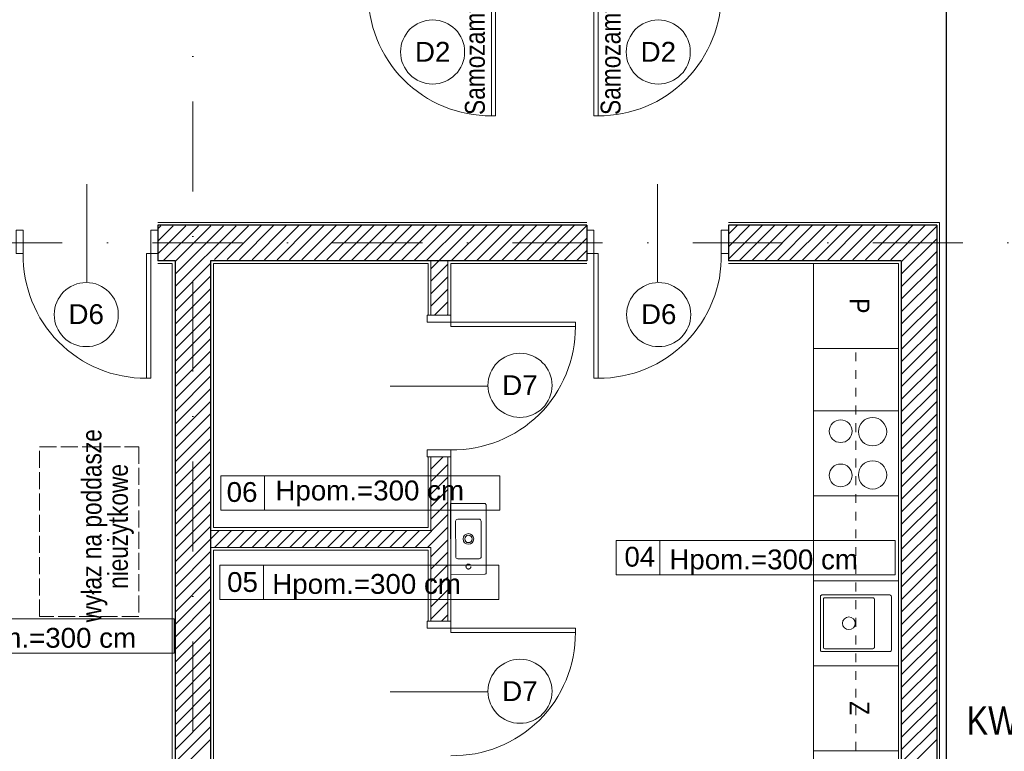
# Model space of a CAD drawing. Header units: metres. Extents: x 10441 to 19716, y -6570 to 1447.
# Tile 52 of 136: x 16121 to 16816, y -4167 to -3650. Entities that reach past the tile are written whole.
import ezdxf
from ezdxf.enums import TextEntityAlignment as Align

# ---------------------------------------------------------------- set-up
doc = ezdxf.new("R2010")
doc.units = ezdxf.units.M
doc.header["$MEASUREMENT"] = 0
for name, pattern in [('8', [0.5, 0.25, -0.25]), ('ACAD_ISO02W100', [15, 12, -3]), ('AM_DIN_F_W050', [6.25, 4.75, -1.5]), ('DASHDOT', [25.4, 12.7, -6.35, 0, -6.35])]:
    doc.linetypes.add(name, pattern=pattern)
for name, color, linetype, lineweight in [('#elektryczne', 8, 'Continuous', 20), ('_UWAGI', 8, 'Continuous', 70), ('A_DRZWI', 8, 'Continuous', 5), ('A_HACZE', 8, 'Continuous', 5), ('A_OPISY', 8, 'Continuous', 18), ('A_OSIE', 8, 'Continuous', 13), ('A_OZACZENIE DRZWI', 8, 'Continuous', 13), ('A_OZNACZENIA OKIEN', 8, 'Continuous', 13), ('A_PROJEKTOWANE ŚCIANY MUROWANE NOŚNE', 8, 'Continuous', 30), ('A_SCIANY DZIALOWE', 8, 'Continuous', 15), ('A_SCIANY DZIALOWE GK', 8, 'Continuous', 5), ('A_TABELKI POM.', 8, 'Continuous', 20), ('A_TYNK', 8, 'Continuous', 5), ('A_WYMIARY WEWNETRZNE', 8, 'Continuous', 18), ('A_WYPOSAZENIE', 8, 'Continuous', 5), ('A_WYPOSAŻENIE SANITARNE', 8, 'Continuous', 5), ('EB_CCTV', 4, 'Continuous', 5)]:
    doc.layers.add(name, color=color, linetype=linetype, lineweight=lineweight)
doc.layers.add('A_PPOŻ', color=8, linetype='Continuous')
doc.styles.add('ARIAL', font='arial.ttf')
doc.styles.add('GENERATED_STYLE_2', font='ARIALN.TTF')
doc.styles.add('m1_romans', font='romans.shx', dxfattribs={"width": 0.8})
doc.styles.add('opisy okien', font='txt', dxfattribs={"height": 15})

# ---------------------------------------------------------------- blocks, each defined once
blk = doc.blocks.new('podkład')
at = {"layer": '_UWAGI', "color": 8, "linetype": 'ACAD_ISO02W100', "lineweight": 5}
for p, q in [((11953.18, -1827.04), (11953.18, -1707.04)), ((11953.18, -1707.04), (12023.18, -1707.04)), ((12023.18, -1707.04), (12023.18, -1827.04)), ((12023.18, -1827.04), (11953.18, -1827.04))]:
    blk.add_line(p, q, dxfattribs=at)
at = {"layer": 'A_DRZWI', "color": 8, "ltscale": 2}
for points in [[(12275.03, -1473.45), (12272.03, -1473.45), (12272.03, -1385.45), (12275.03, -1385.45)], [(12344.3, -1473.45), (12347.3, -1473.45), (12347.3, -1385.45), (12344.3, -1385.45)], [(11936.6, -1554.21), (11941.6, -1554.21), (11941.6, -1570.71), (11936.6, -1570.71)], [(12031.6, -1554.21), (12036.6, -1554.21), (12036.6, -1570.71), (12031.6, -1570.71)], [(12344.3, -1554.21), (12339.3, -1554.21), (12339.3, -1570.71), (12344.3, -1570.71)], [(12439.3, -1554.21), (12434.3, -1554.21), (12434.3, -1570.71), (12439.3, -1570.71)], [(12031.6, -1658.71), (12028.6, -1658.71), (12028.6, -1570.71), (12031.6, -1570.71)], [(12344.3, -1658.71), (12347.3, -1658.71), (12347.3, -1570.71), (12344.3, -1570.71)], [(12226.8, -1619.2), (12226.8, -1614.2), (12243.3, -1614.2), (12243.3, -1619.2)], [(12331.3, -1619.2), (12331.3, -1622.2), (12243.3, -1622.2), (12243.3, -1619.2)], [(12226.8, -1714.2), (12226.8, -1709.2), (12243.3, -1709.2), (12243.3, -1714.2)], [(12226.8, -1835.2), (12226.8, -1830.2), (12243.3, -1830.2), (12243.3, -1835.2)], [(12331.3, -1835.2), (12331.3, -1838.2), (12243.3, -1838.2), (12243.3, -1835.2)]]:
    blk.add_lwpolyline(points, close=True, dxfattribs=at)
for centre, start, end in [((12271.33, -1387.11), 178.9011, 270.46377), ((12348, -1387.11), 269.53623, 1.0989), ((12027.9, -1572.36), 178.90129, 270.46395), ((12348, -1572.36), 269.53623, 1.0989), ((12244.96, -1622.9), 268.90107, 0.46373), ((12244.96, -1838.9), 268.90107, 0.46373)]:
    blk.add_arc(centre, 86.32, start, end, dxfattribs=at)
at = {"layer": 'A_HACZE', "color": 8, "linetype": 'Continuous'}
for p, q in [((12056.37, -1551.04), (12036.6, -1570.81)), ((12047.52, -1551.06), (12036.6, -1561.97)), ((12038.67, -1551.07), (12036.6, -1553.13)), ((12065.22, -1551.03), (12040.8, -1575.46)), ((12091.77, -1551), (12048.8, -1593.97)), ((12082.92, -1551.01), (12048.8, -1585.13)), ((12074.07, -1551.02), (12048.8, -1576.29)), ((12100.62, -1550.99), (12076.64, -1574.96)), ((12109.47, -1550.98), (12085.46, -1574.99)), ((12118.32, -1550.97), (12094.27, -1575.01)), ((12127.17, -1550.96), (12103.09, -1575.04)), ((12136.02, -1550.95), (12111.9, -1575.06)), ((12144.86, -1550.94), (12120.71, -1575.09)), ((12153.71, -1550.93), (12129.53, -1575.11)), ((12162.56, -1550.91), (12138.34, -1575.14)), ((12171.41, -1550.9), (12147.16, -1575.16)), ((12180.26, -1550.89), (12155.97, -1575.19)), ((12189.11, -1550.88), (12164.78, -1575.21)), ((12197.96, -1550.87), (12173.6, -1575.24)), ((12206.81, -1550.86), (12182.41, -1575.26)), ((12215.66, -1550.85), (12191.23, -1575.29)), ((12224.51, -1550.84), (12200.04, -1575.31)), ((12233.36, -1550.83), (12208.86, -1575.33)), ((12242.21, -1550.82), (12217.67, -1575.36)), ((12251.06, -1550.81), (12226.48, -1575.38)), ((12259.91, -1550.8), (12235.3, -1575.41)), ((12268.76, -1550.79), (12244.11, -1575.43)), ((12277.61, -1550.77), (12252.93, -1575.46)), ((12286.46, -1550.76), (12261.74, -1575.48)), ((12295.31, -1550.75), (12270.55, -1575.51)), ((12304.16, -1550.74), (12279.37, -1575.53)), ((12313.01, -1550.73), (12288.18, -1575.56)), ((12321.86, -1550.72), (12297, -1575.58)), ((12330.71, -1550.71), (12305.81, -1575.61)), ((12339.3, -1550.95), (12314.63, -1575.63)), ((12463.3, -1550.7), (12439.3, -1574.7)), ((12454.46, -1550.7), (12439.3, -1565.86)), ((12445.62, -1550.7), (12439.3, -1557.02)), ((12472.14, -1550.7), (12447.19, -1575.65)), ((12480.98, -1550.7), (12456.08, -1575.6)), ((12489.82, -1550.7), (12464.97, -1575.54)), ((12498.66, -1550.7), (12473.87, -1575.49)), ((12507.49, -1550.7), (12482.76, -1575.43)), ((12516.33, -1550.7), (12491.65, -1575.38)), ((12525.17, -1550.7), (12500.54, -1575.33)), ((12534.01, -1550.7), (12509.44, -1575.27)), ((12542.85, -1550.7), (12518.33, -1575.22)), ((12551.69, -1550.7), (12527.22, -1575.16)), ((12560.53, -1550.7), (12536.12, -1575.11)), ((12569.37, -1550.7), (12545.01, -1575.06)), ((12578.21, -1550.7), (12553.9, -1575)), ((12586.3, -1551.44), (12561.3, -1576.44)), ((12339.3, -1559.79), (12323.44, -1575.65)), ((12586.3, -1560.28), (12561.3, -1585.28)), ((12339.3, -1568.63), (12332.25, -1575.68)), ((12586.3, -1569.12), (12561.3, -1594.12)), ((12235.01, -1575.7), (12229.3, -1581.41)), ((12073.8, -1577.81), (12048.8, -1602.81)), ((12241.3, -1578.24), (12229.3, -1590.24)), ((12586.3, -1577.96), (12561.3, -1602.96)), ((12073.8, -1586.64), (12048.8, -1611.64)), ((12241.3, -1587.08), (12229.3, -1599.08)), ((12586.3, -1586.8), (12561.3, -1611.8)), ((12073.8, -1595.48), (12048.8, -1620.48)), ((12241.3, -1595.92), (12229.3, -1607.92)), ((12586.3, -1595.64), (12561.3, -1620.64)), ((12073.8, -1604.32), (12048.8, -1629.32)), ((12241.3, -1604.76), (12231.86, -1614.2)), ((12586.3, -1604.48), (12561.3, -1629.48)), ((12073.8, -1613.16), (12048.8, -1638.16)), ((12241.3, -1613.6), (12240.7, -1614.2)), ((12586.3, -1613.31), (12561.3, -1638.31)), ((12073.8, -1622), (12048.8, -1647)), ((12586.3, -1622.15), (12561.3, -1647.15)), ((12073.8, -1630.84), (12048.8, -1655.84)), ((12586.3, -1630.99), (12561.3, -1655.99)), ((12073.8, -1639.68), (12048.8, -1664.68)), ((12586.3, -1639.83), (12561.3, -1664.83)), ((12073.8, -1648.52), (12048.8, -1673.52)), ((12586.3, -1648.67), (12561.3, -1673.67)), ((12073.8, -1657.36), (12048.8, -1682.35)), ((12586.3, -1657.51), (12561.3, -1682.51)), ((12073.8, -1666.19), (12048.8, -1691.19)), ((12586.3, -1666.35), (12561.3, -1691.35)), ((12073.8, -1675.03), (12048.8, -1700.03)), ((12586.3, -1675.19), (12561.3, -1700.19)), ((12073.8, -1683.87), (12048.8, -1708.87)), ((12586.3, -1684.02), (12561.3, -1709.02)), ((12073.8, -1692.71), (12048.8, -1717.71)), ((12586.3, -1692.86), (12561.3, -1717.86)), ((12073.8, -1701.55), (12048.8, -1726.55)), ((12586.3, -1701.7), (12561.3, -1726.7)), ((12073.8, -1710.39), (12048.8, -1735.39)), ((12237.93, -1714.2), (12229.3, -1722.83)), ((12586.3, -1710.54), (12561.3, -1735.54)), ((12073.8, -1719.23), (12048.8, -1744.23)), ((12241.3, -1719.67), (12229.3, -1731.67)), ((12586.3, -1719.38), (12561.3, -1744.38)), ((12073.8, -1728.07), (12048.8, -1753.07)), ((12241.3, -1728.5), (12229.3, -1740.5)), ((12586.3, -1728.22), (12561.3, -1753.22)), ((12073.8, -1736.91), (12048.8, -1761.9)), ((12586.3, -1737.06), (12561.3, -1762.06)), ((12241.3, -1737.34), (12229.3, -1749.34)), ((12073.8, -1745.74), (12048.8, -1770.74)), ((12241.3, -1746.18), (12229.3, -1758.18)), ((12586.3, -1745.9), (12561.3, -1770.9)), ((12073.8, -1754.58), (12048.8, -1779.58)), ((12241.3, -1755.02), (12218.12, -1778.2)), ((12586.3, -1754.74), (12561.3, -1779.74)), ((12073.8, -1763.42), (12048.8, -1788.42)), ((12241.3, -1763.86), (12226.96, -1778.2)), ((12586.3, -1763.57), (12561.3, -1788.57)), ((12079.86, -1766.2), (12073.8, -1772.26)), ((12088.7, -1766.2), (12076.7, -1778.2)), ((12097.54, -1766.2), (12085.54, -1778.2)), ((12106.38, -1766.2), (12094.38, -1778.2)), ((12115.22, -1766.2), (12103.22, -1778.2)), ((12124.06, -1766.2), (12112.06, -1778.2)), ((12132.89, -1766.2), (12120.89, -1778.2)), ((12141.73, -1766.2), (12129.73, -1778.2)), ((12150.57, -1766.2), (12138.57, -1778.2)), ((12159.41, -1766.2), (12147.41, -1778.2)), ((12168.25, -1766.2), (12156.25, -1778.2)), ((12177.09, -1766.2), (12165.09, -1778.2)), ((12185.93, -1766.2), (12173.93, -1778.2)), ((12194.77, -1766.2), (12182.77, -1778.2)), ((12203.61, -1766.2), (12191.61, -1778.2)), ((12212.44, -1766.2), (12200.44, -1778.2)), ((12221.28, -1766.2), (12209.28, -1778.2)), ((12073.8, -1772.26), (12048.8, -1797.26)), ((12241.3, -1772.7), (12229.3, -1784.7)), ((12586.3, -1772.41), (12561.3, -1797.41)), ((12073.8, -1781.1), (12048.8, -1806.1)), ((12241.3, -1781.54), (12229.3, -1793.54)), ((12586.3, -1781.25), (12561.3, -1806.25)), ((12073.8, -1789.94), (12048.8, -1814.94)), ((12241.3, -1790.38), (12229.3, -1802.38)), ((12586.3, -1790.09), (12561.3, -1815.09)), ((12073.8, -1798.78), (12048.8, -1823.78)), ((12241.3, -1799.21), (12229.3, -1811.21)), ((12586.3, -1798.93), (12561.3, -1823.93)), ((12073.8, -1807.62), (12048.8, -1832.62)), ((12241.3, -1808.05), (12229.3, -1820.05)), ((12586.3, -1807.77), (12561.3, -1832.77)), ((12073.8, -1816.45), (12048.8, -1841.45)), ((12241.3, -1816.89), (12229.3, -1828.89)), ((12586.3, -1816.61), (12561.3, -1841.61)), ((12073.8, -1825.29), (12048.8, -1850.29)), ((12241.3, -1825.73), (12236.83, -1830.2)), ((12586.3, -1825.45), (12561.3, -1850.45)), ((12073.8, -1834.13), (12048.8, -1859.13)), ((12586.3, -1834.28), (12561.3, -1859.28)), ((12073.8, -1842.97), (12048.8, -1867.97)), ((12586.3, -1843.12), (12561.3, -1868.12)), ((12073.8, -1851.81), (12048.8, -1876.81)), ((12586.3, -1851.96), (12561.3, -1876.96)), ((12073.8, -1860.65), (12048.8, -1885.65)), ((12586.3, -1860.8), (12561.3, -1885.8)), ((12073.8, -1869.49), (12048.8, -1894.49)), ((12586.3, -1869.64), (12561.3, -1894.64)), ((12073.8, -1878.33), (12048.8, -1903.33)), ((12586.3, -1878.48), (12561.3, -1903.48)), ((12073.8, -1887.17), (12048.8, -1912.17)), ((12586.3, -1887.32), (12561.3, -1912.32)), ((12073.8, -1896), (12048.8, -1921)), ((12586.3, -1896.16), (12561.3, -1921.16)), ((12073.8, -1904.84), (12048.8, -1929.84)), ((12586.3, -1905), (12561.3, -1930)), ((12073.8, -1913.68), (12048.8, -1938.68)), ((12586.3, -1913.83), (12561.3, -1938.83))]:
    blk.add_line(p, q, dxfattribs=at)
at = {"layer": 'A_OSIE', "color": 8, "linetype": 'DASHDOT', "ltscale": 5}
for p, q in [((12061.3, -573.64), (12061.3, -2335.96)), ((14256.99, -1563.2), (11798.79, -1563.2))]:
    blk.add_line(p, q, dxfattribs=at)
at = {"layer": 'A_OZACZENIE DRZWI', "color": 8}
for p, q in [((11986.6, -1590.66), (11986.6, -1521.64)), ((12389.3, -1590.66), (12389.3, -1521.64)), ((12200.54, -1664.2), (12269.56, -1664.2)), ((12200.54, -1880.2), (12269.56, -1880.2))]:
    blk.add_line(p, q, dxfattribs=at)
at = {"layer": 'A_PROJEKTOWANE ŚCIANY MUROWANE NOŚNE', "color": 8}
for p, q in [((12339.3, -1550.7), (12036.6, -1550.7)), ((12036.6, -1550.7), (12036.6, -1575.7)), ((12339.3, -1550.7), (12339.3, -1575.7)), ((12586.3, -1550.7), (12439.3, -1550.7)), ((12439.3, -1550.7), (12439.3, -1575.7)), ((12586.3, -1550.7), (12586.3, -1983.7)), ((12048.8, -1575.7), (12036.6, -1575.7)), ((12048.8, -1575.7), (12048.8, -1983.7)), ((12339.3, -1575.7), (12073.8, -1575.7)), ((12073.8, -1575.7), (12073.8, -1983.7)), ((12561.3, -1575.7), (12439.3, -1575.7)), ((12561.3, -1575.7), (12561.3, -1983.7))]:
    blk.add_line(p, q, dxfattribs=at)
at = {"layer": 'A_SCIANY DZIALOWE', "color": 8}
for p, q in [((12229.3, -1614.2), (12229.3, -1575.7)), ((12241.3, -1614.2), (12241.3, -1575.7)), ((12229.3, -1766.2), (12229.3, -1714.2)), ((12241.3, -1830.2), (12241.3, -1714.2)), ((12229.3, -1766.2), (12073.8, -1766.2)), ((12229.3, -1778.2), (12073.8, -1778.2)), ((12229.3, -1830.2), (12229.3, -1778.2))]:
    blk.add_line(p, q, dxfattribs=at)
at = {"layer": 'A_SCIANY DZIALOWE GK', "color": 8, "linetype": 'Continuous'}
for p, q in [((12229.3, -1614.2), (12241.3, -1614.2)), ((12229.3, -1714.2), (12241.3, -1714.2)), ((12241.3, -1830.2), (12229.3, -1830.2))]:
    blk.add_line(p, q, dxfattribs=at)
at = {"layer": 'A_TYNK', "color": 8}
for p, q in [((12036.6, -1548.7), (12339.3, -1548.7)), ((12439.3, -1548.7), (12588.3, -1548.7)), ((12588.3, -1548.7), (12588.3, -1981.7)), ((12227.3, -1577.7), (12075.8, -1577.7)), ((12075.8, -1577.7), (12075.8, -1764.2)), ((12227.3, -1614.2), (12227.3, -1577.7)), ((12339.3, -1577.7), (12243.3, -1577.7)), ((12243.3, -1577.7), (12243.3, -1614.2)), ((12559.3, -1577.7), (12439.3, -1577.7)), ((12559.3, -1981.7), (12559.3, -1577.7)), ((12227.3, -1764.2), (12227.3, -1714.2)), ((12243.3, -1714.2), (12243.3, -1830.2)), ((12075.8, -1764.2), (12227.3, -1764.2)), ((12075.8, -1981.7), (12075.8, -1780.2)), ((12075.8, -1780.2), (12227.3, -1780.2)), ((12227.3, -1780.2), (12227.3, -1830.2))]:
    blk.add_line(p, q, dxfattribs=at)
at = {"layer": 'A_WYMIARY WEWNETRZNE', "color": 8, "linetype": 'Continuous'}
for p, q in [((12081.11, -1751.84), (12081.11, -1727.62)), ((12081.11, -1727.62), (12278.09, -1727.62)), ((12111.99, -1727.62), (12111.99, -1751.84)), ((12278.09, -1727.62), (12278.09, -1751.84)), ((12278.09, -1751.84), (12081.11, -1751.84)), ((12360.06, -1797.5), (12360.06, -1773.28)), ((12360.06, -1773.28), (12557.04, -1773.28)), ((12390.94, -1773.28), (12390.94, -1797.5)), ((12557.04, -1773.28), (12557.04, -1797.5)), ((12080.36, -1814.82), (12080.36, -1790.59)), ((12080.36, -1790.59), (12277.34, -1790.59)), ((12111.23, -1790.59), (12111.23, -1814.82)), ((12277.34, -1790.59), (12277.34, -1814.82)), ((12557.04, -1797.5), (12360.06, -1797.5)), ((12277.34, -1814.82), (12080.36, -1814.82)), ((11851.12, -1828.64), (12048.1, -1828.64)), ((12048.1, -1828.64), (12048.1, -1852.86)), ((12048.1, -1852.86), (11851.12, -1852.86))]:
    blk.add_line(p, q, dxfattribs=at)
for centre in [(12230.52, -1428.34), (12389.79, -1428.34), (11986.08, -1613.78), (12390.11, -1613.78), (12292.19, -1663.72), (12292.19, -1879.72)]:
    blk.add_circle(centre, 22.63, dxfattribs=at)
at = {"layer": 'A_WYPOSAZENIE', "color": 8}
for p, q in [((12046.8, -1577.7), (12036.6, -1577.7)), ((12046.8, -1981.7), (12046.8, -1577.7)), ((12499.3, -1981.7), (12499.3, -1577.7)), ((12499.3, -1577.7), (12559.3, -1577.7)), ((12559.3, -1577.7), (12559.3, -1981.7)), ((12499.3, -1861.7), (12499.3, -1801.7)), ((12499.3, -1801.7), (12559.3, -1801.7)), ((12559.3, -1801.7), (12559.3, -1861.7)), ((12559.3, -1861.7), (12499.3, -1861.7))]:
    blk.add_line(p, q, dxfattribs=at)
at = {"layer": 'A_WYPOSAZENIE', "color": 8, "linetype": '8', "ltscale": 25}
blk.add_line((12529.3, -1921.7), (12529.3, -1637.7), dxfattribs=at)
at = {"layer": 'A_WYPOSAZENIE', "color": 8}
for points in [[(12499.3, -1637.7), (12499.3, -1577.7), (12559.3, -1577.7), (12559.3, -1637.7)], [(12499.3, -1741.7), (12499.3, -1681.7), (12559.3, -1681.7), (12559.3, -1741.7)], [(12499.3, -1921.7), (12499.3, -1861.7), (12559.3, -1861.7), (12559.3, -1921.7)], [(12499.3, -1981.7), (12499.3, -1921.7), (12559.3, -1921.7), (12559.3, -1981.7)]]:
    blk.add_lwpolyline(points, close=True, dxfattribs=at)
for points in [[(12504.3, -1850.7), (12504.3, -1812.7, -0.414214), (12505.3, -1811.7), (12553.3, -1811.7, -0.414214), (12554.3, -1812.7), (12554.3, -1850.7, -0.414214), (12553.3, -1851.7), (12505.3, -1851.7, -0.414214)], [(12506.3, -1814.7), (12506.3, -1848.7, 0.414214), (12507.3, -1849.7), (12541.3, -1849.7, 0.414214), (12542.3, -1848.7), (12542.3, -1814.7, 0.414214), (12541.3, -1813.7), (12507.3, -1813.7, 0.414214)]]:
    blk.add_lwpolyline(points, format="xyb", close=True, dxfattribs=at)
for centre, radius in [((12518.53, -1696.12), 8), ((12541.05, -1696.45), 10), ((12518.53, -1727.28), 8), ((12541.05, -1726.95), 10), ((12524.3, -1831.7), 4.5)]:
    blk.add_circle(centre, radius, dxfattribs=at)
at = {"layer": 'A_WYPOSAŻENIE SANITARNE', "color": 8}
for p, q in [((12246.78, -1759.71), (12246.82, -1784.68)), ((12263.27, -1758.18), (12248.27, -1758.21)), ((12264.78, -1759.68), (12264.82, -1784.64)), ((12263.33, -1786.15), (12248.33, -1786.17))]:
    blk.add_line(p, q, dxfattribs=at)
blk.add_lwpolyline([(12243.35, -1797.2), (12243.25, -1747.2), (12267.25, -1747.15, -0.414214), (12268.26, -1748.15), (12268.35, -1796.15, -0.414214), (12267.35, -1797.15)], format="xyb", close=True, dxfattribs=at)
for radius in [3.75, 2.6]:
    blk.add_circle((12255.8, -1772.18), radius, dxfattribs=at)
at = {"layer": 'A_WYPOSAŻENIE SANITARNE', "color": 8, "linetype": 'AM_DIN_F_W050', "ltscale": 2}
blk.add_circle((12255.84, -1791.67), 1.75, dxfattribs=at)
at = {"layer": 'A_WYPOSAŻENIE SANITARNE', "color": 8}
for centre, start, end in [((12248.28, -1759.71), 90.10832, 180.10832), ((12263.28, -1759.68), 0.10832, 90.10832), ((12248.32, -1784.67), 180.10832, 270.10832), ((12263.32, -1784.65), 270.10832, 0.10832)]:
    blk.add_arc(centre, 1.5, start, end, dxfattribs=at)
at = {"layer": 'A_OPISY', "color": 8, "linetype": 'Continuous', "lineweight": 18, "style": 'GENERATED_STYLE_2'}
for s, p in [('wyłaz na poddasze', (11996.79, -1831.06)), ('nieużytkowe', (12015.45, -1807.49))]:
    blk.add_text(s, height=14, rotation=90, dxfattribs=at).set_placement(p)
at = {"layer": 'A_OZACZENIE DRZWI', "color": 8, "ltscale": 0.1, "style": 'm1_romans', "width": 0.8}
for rotation, p in [(98.48606, (12735.07, -773.13)), (359.99999, (12573.8, -1012.7)), (89.99999, (11565.29, -1150.14)), (89.99999, (11872.29, -1150.14)), (89.99999, (12230.03, -1245.64)), (89.99999, (12385.87, -1249.44)), (89.99999, (11565.29, -1370.89)), (89.99999, (11872.29, -1370.89)), (89.99999, (12230.03, -1370.89)), (89.99999, (12389.3, -1370.89)), (89.99999, (11748.79, -1556.15)), (89.99999, (11986.6, -1556.15)), (89.99999, (12389.3, -1556.15)), (359.99999, (12235.05, -1664.2)), (359.99999, (12235.05, -1880.2)), (89.99999, (11745.78, -2001.94))]:
    blk.add_attdef('SZEROKOSC', text='', height=10, rotation=rotation, dxfattribs=at).set_placement(p, align=Align.BOTTOM_CENTER)
for rotation, p in [(98.48606, (12738.56, -773.47)), (359.99999, (12572.95, -1016.09)), (89.99999, (11568.68, -1150.99)), (89.99999, (11875.68, -1150.99)), (89.99999, (12233.42, -1246.49)), (89.99999, (12389.27, -1250.29)), (89.99999, (11568.68, -1371.74)), (89.99999, (11875.68, -1371.74)), (89.99999, (12233.42, -1371.74)), (89.99999, (12392.69, -1371.74)), (89.99999, (11752.19, -1557)), (89.99999, (11990, -1557)), (89.99999, (12392.69, -1557)), (359.99999, (12234.2, -1667.59)), (359.99999, (12234.2, -1883.59)), (89.99999, (11749.18, -2002.79))]:
    blk.add_attdef('WYSOKOSC', text='', height=10, rotation=rotation, dxfattribs=at).set_placement(p, align=Align.TOP_CENTER)
at = {"layer": 'A_OZNACZENIA OKIEN', "color": 8, "linetype": 'Continuous', "lineweight": 18, "style": 'ARIAL'}
for s, p in [('D2', (12218.07, -1435.23)), ('D2', (12377.34, -1435.23)), ('D6', (11973.56, -1620.44)), ('D6', (12377.6, -1620.44)), ('D7', (12279.66, -1670.62)), ('Hpom.=300 cm', (12119.58, -1744.93)), ('Hpom.=300 cm', (12397.59, -1793.62)), ('Hpom.=300 cm', (12117.35, -1810.93)), ('Hpom.=300 cm', (11888.11, -1848.98)), ('D7', (12279.66, -1886.62))]:
    blk.add_text(s, height=14, dxfattribs=at).set_placement(p)
at = {"layer": 'A_OZNACZENIA OKIEN', "color": 8, "ltscale": 0.1, "style": 'm1_romans', "width": 0.8}
for rotation, p in [(278.86761, (13373.71, -593.04)), (278.86761, (12983.87, -650.74)), (278.86761, (12445.73, -730.4)), (278.86761, (12224.15, -763.19)), (0.00001, (14017.48, -900.03)), (278.86761, (11021.54, -941.2)), (278.86761, (10640.69, -997.57)), (0.00001, (14017.48, -1574.7)), (89.99999, (10819.6, -2080.7)), (89.99999, (11204.6, -2080.7)), (89.99999, (11970.6, -2080.7)), (89.99999, (13175.8, -2080.7)), (89.99999, (13539.8, -2080.7))]:
    blk.add_attdef('SZEROKOSC', text='', height=10, rotation=rotation, dxfattribs=at).set_placement(p, align=Align.BOTTOM_CENTER)
for rotation, p in [(278.86761, (13403.28, -587.56)), (278.86761, (13013.44, -645.27)), (278.86761, (12475.3, -724.92)), (278.86761, (12253.72, -757.72)), (0.00001, (14011.09, -903.42)), (278.86761, (11051.11, -935.72)), (278.86761, (10670.26, -992.09)), (0.00001, (14011.09, -1578.09)), (89.99999, (10823, -2081.55)), (89.99999, (11208, -2081.55)), (89.99999, (11974, -2081.55)), (89.99999, (13179.19, -2081.55)), (89.99999, (13543.19, -2081.55))]:
    blk.add_attdef('WYSOKOSC', text='', height=10, rotation=rotation, dxfattribs=at).set_placement(p, align=Align.TOP_CENTER)
at = {"layer": 'A_PPOŻ', "color": 8, "linetype": 'Continuous', "lineweight": 18, "style": 'GENERATED_STYLE_2'}
for p in [(12267.36, -1472.83), (12363.15, -1472.83)]:
    blk.add_text('Samozamykacz', height=14, rotation=90, dxfattribs=at).set_placement(p)
at = {"layer": 'A_TABELKI POM.', "color": 8, "linetype": 'Continuous', "lineweight": 18, "style": 'ARIAL'}
for s, p in [('06', (12085.17, -1746.03)), ('04', (12365.92, -1791.73)), ('05', (12085.5, -1809.58))]:
    blk.add_text(s, height=14, dxfattribs=at).set_placement(p)
at = {"layer": 'A_WYPOSAZENIE', "color": 8, "char_height": 14, "width": 347.2834, "attachment_point": 5, "rotation": 270, "style": 'opisy okien'}
for s, insert in [('\\pxqc;{\\fArial Narrow|b0|i0|c238|p34;P}', (12531.85, -1607.61)), ('\\pxqc;{\\fArial Narrow|b0|i0|c238|p34;Z}', (12531.85, -1891.61))]:
    blk.add_mtext(s, dxfattribs=dict(at, insert=insert))

msp = doc.modelspace()

# ---------------------------------------------------------------- linework, layer by layer
at = {"layer": 'EB_CCTV', "color": 4, "linetype": 'Continuous', "lineweight": 30}
msp.add_lwpolyline([(16775.67, -4221.48), (16775.67, -3636.48)], dxfattribs=at)

# ---------------------------------------------------------------- block references
at = {"layer": '#elektryczne', "color": 8, "linetype": 'Continuous', "lineweight": 18}
msp.add_blockref('podkład', (4182.37, -2244.78), dxfattribs=at)

# ---------------------------------------------------------------- texts
at = {"layer": 'EB_CCTV', "color": 0, "lineweight": 13, "insert": (16834.03, -4145.27), "char_height": 20, "width": 88.5969, "attachment_point": 5, "style": 'opisy okien'}
msp.add_mtext('\\pxql;{\\fArial Narrow|b0|i0|c238|p39;KW3}', dxfattribs=at)

doc.saveas('drawing.dxf')
